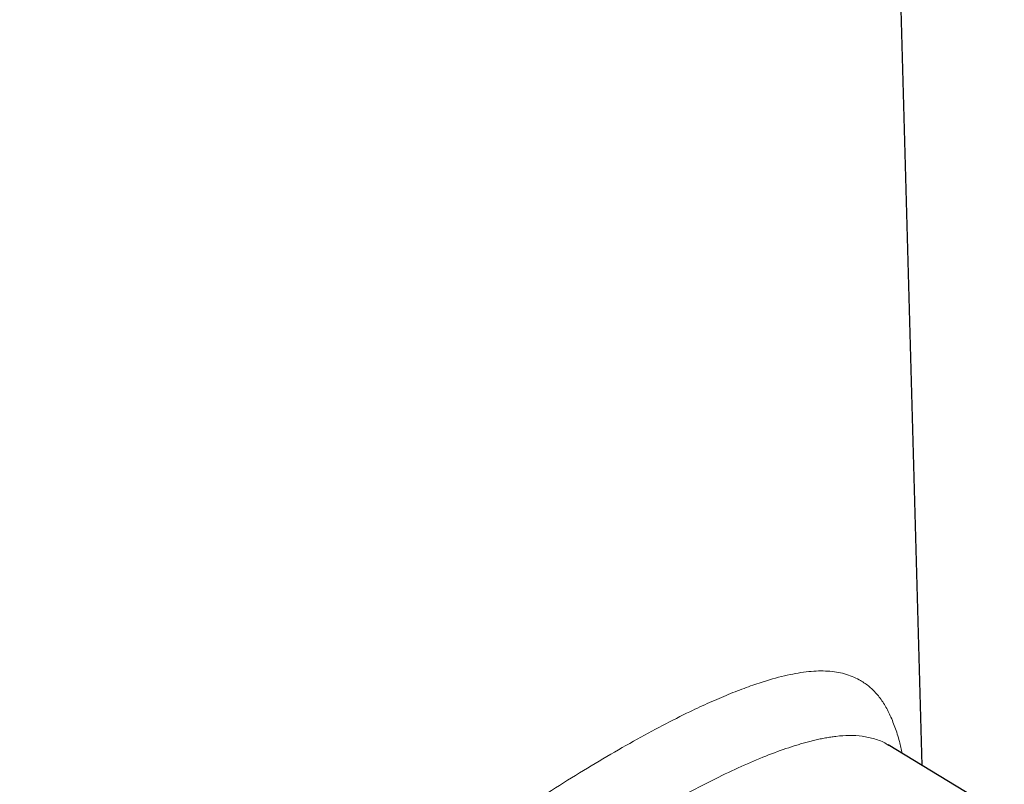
# Model space of a CAD drawing. Header units: millimetres. Extents: x 8 to 834, y 12 to 760.
# Tile 27 of 67: x 776 to 804, y 236 to 257. Entities that reach past the tile are written whole.
import ezdxf

# ---------------------------------------------------------------- set-up
doc = ezdxf.new("R2010")
doc.units = ezdxf.units.MM

msp = doc.modelspace()

# ---------------------------------------------------------------- linework, layer by layer
at = {"color": 7, "linetype": 'Continuous', "lineweight": 30}
for p, q in [((801.262, 236.449), (800.014, 281.263)), ((800.32, 237.012), (800.309, 237.021)), ((803.555, 235.059), (800.311, 237.025))]:
    msp.add_line(p, q, dxfattribs=at)
at = {"color": 252, "linetype": 'Continuous', "lineweight": 0}
for points, knots in [([(777.535, 211.904), (777.375, 212.192), (777.052, 212.773), (776.669, 213.691), (776.366, 214.638), (776.157, 215.601), (776.038, 216.585), (776.013, 217.585), (776.086, 218.595), (776.242, 219.52), (776.455, 220.359), (776.701, 221.117), (777.001, 221.875), (777.41, 222.759), (777.956, 223.758), (778.667, 224.862), (779.474, 225.951), (780.372, 227.03), (781.289, 228.029), (782.194, 228.946), (783.063, 229.774), (783.954, 230.576), (784.864, 231.354), (785.792, 232.109), (786.743, 232.851), (787.706, 233.575), (788.672, 234.27), (789.621, 234.925), (790.549, 235.54), (791.456, 236.114), (792.339, 236.648), (793.19, 237.137), (794.003, 237.578), (794.709, 237.934), (795.319, 238.218), (795.844, 238.444), (796.345, 238.638), (796.904, 238.828), (797.497, 238.991), (798.099, 239.092), (798.63, 239.105), (799.103, 239.035), (799.366, 238.913), (799.498, 238.851)], [0, 0, 0, 0, 0.024014, 0.048591, 0.072818, 0.096836, 0.120789, 0.145288, 0.169654, 0.194046, 0.212457, 0.231038, 0.249853, 0.268964, 0.297591, 0.32636, 0.355446, 0.385016, 0.415229, 0.43984, 0.464189, 0.488358, 0.512429, 0.536488, 0.560619, 0.585609, 0.610225, 0.634574, 0.658765, 0.68291, 0.707121, 0.731495, 0.755767, 0.780054, 0.798352, 0.816771, 0.83536, 0.854164, 0.883096, 0.911994, 0.941012, 0.970298, 1, 1, 1, 1]), ([(799.498, 238.851), (799.586, 238.796), (799.761, 238.688), (799.985, 238.467), (800.181, 238.203), (800.351, 237.893), (800.498, 237.535), (800.615, 237.169), (800.677, 236.902), (800.703, 236.788)], [0, 0, 0, 0, 0.1528147, 0.3034398, 0.452254, 0.5996508, 0.7460357, 0.8918234, 1, 1, 1, 1]), ([(800.309, 237.021), (800.29, 237.034), (800.177, 237.114), (799.939, 237.2), (799.594, 237.278), (799.231, 237.298), (798.929, 237.279), (798.702, 237.248), (798.555, 237.224), (798.408, 237.195), (798.261, 237.162), (798.115, 237.126), (797.969, 237.086), (797.825, 237.044), (797.528, 236.953), (797.059, 236.789), (796.383, 236.511), (795.67, 236.181), (794.925, 235.804), (794.152, 235.384), (793.356, 234.925), (792.532, 234.428), (791.678, 233.889), (790.938, 233.401), (790.331, 232.987), (789.865, 232.663), (789.392, 232.326), (788.912, 231.977), (788.427, 231.617), (787.968, 231.269), (787.533, 230.933), (787.12, 230.608), (786.696, 230.267), (786.262, 229.91), (785.817, 229.536), (785.407, 229.183), (784.991, 228.816), (784.548, 228.417), (784.019, 227.926), (783.429, 227.353), (782.882, 226.795), (782.411, 226.292), (782.041, 225.882), (781.711, 225.502), (781.419, 225.153), (781.162, 224.835), (780.938, 224.551), (780.71, 224.25), (780.463, 223.911), (780.195, 223.526), (779.939, 223.136), (779.703, 222.756), (779.487, 222.386), (779.289, 222.027), (779.01, 221.485), (778.682, 220.756), (778.357, 219.836), (778.14, 219.002), (778.007, 218.255), (777.937, 217.596), (777.914, 216.948), (777.939, 216.249), (778.031, 215.489), (778.209, 214.66), (778.418, 213.987), (778.617, 213.47), (778.748, 213.157), (778.839, 212.968), (778.873, 212.898)], [0, 0, 0, 0, 0.005055, 0.030725, 0.05494, 0.077704, 0.099024, 0.107006, 0.114766, 0.122304, 0.129621, 0.136718, 0.143594, 0.150251, 0.156688, 0.183584, 0.209977, 0.235901, 0.261395, 0.286498, 0.311251, 0.335537, 0.36032, 0.385637, 0.398509, 0.411528, 0.424698, 0.438023, 0.451507, 0.465153, 0.476309, 0.48785, 0.499779, 0.512097, 0.524805, 0.537904, 0.547685, 0.561282, 0.577187, 0.595402, 0.615928, 0.629437, 0.641923, 0.653386, 0.663825, 0.673239, 0.681628, 0.688993, 0.699637, 0.711118, 0.722223, 0.73295, 0.743303, 0.753281, 0.762886, 0.788138, 0.812743, 0.836742, 0.854375, 0.871715, 0.888784, 0.905605, 0.927158, 0.9496, 0.972973, 0.983286, 0.993781, 1, 1, 1, 1])]:
    msp.add_open_spline(points, degree=3, knots=knots, dxfattribs=at)

doc.saveas('drawing.dxf')
